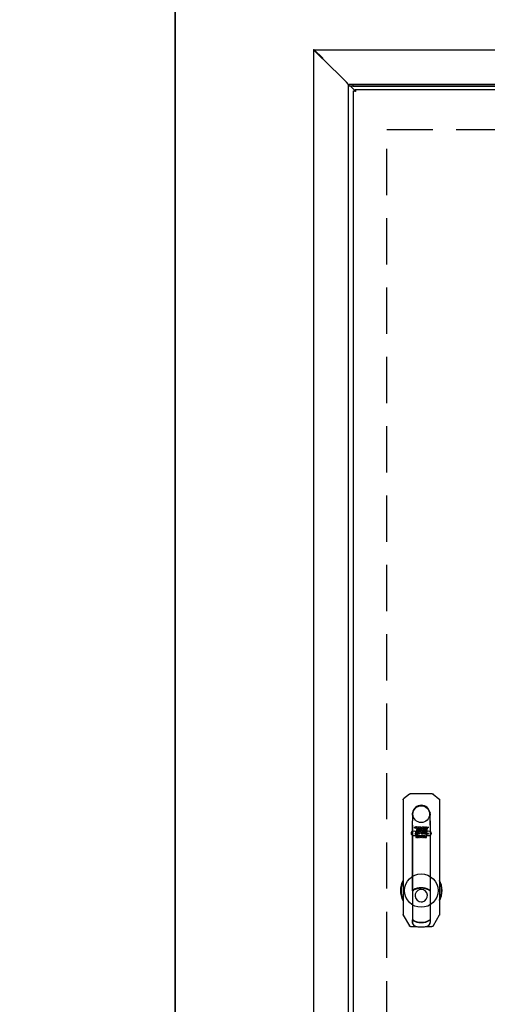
# Model space of a CAD drawing. Header units: millimetres. Extents: x 11359 to 209982, y 9392 to 44475.
# Tile 16 of 32: x 142572 to 143215, y 37261 to 38613. Entities that reach past the tile are written whole.
import ezdxf

# ---------------------------------------------------------------- set-up
doc = ezdxf.new("R2010")
doc.units = ezdxf.units.MM
doc.linetypes.add('DASHED', pattern=[19.05, 12.7, -6.35])
doc.layers.add('niedrukowalna', color=6, linetype='Continuous', plot=False)
for name, color, linetype in [('Obudowa', 7, 'Continuous'), ('Rzeczywiste światło', 1, 'Continuous'), ('stolarka', 7, 'Continuous')]:
    doc.layers.add(name, color=color, linetype=linetype)

# ---------------------------------------------------------------- blocks, each defined once
blk = doc.blocks.new('Zamek_RS_901_A')
at = {"layer": 'stolarka', "color": 0, "linetype": 'ByBlock', "lineweight": -2}
for p, q in [((-16.4, 27.6), (-24.3, 21.1)), ((15.1, 28.1), (-15.1, 28.1)), ((16.4, 27.6), (24.3, 21.1)), ((-25, 19.5), (-25, -137.9)), ((25, 19.5), (25, -137.9)), ((-12.1, 2), (-12.1, 1.4)), ((12.2, 0), (12.1, 2)), ((-12.2, -1.4), (-12.2, -9)), ((-12.2, -104.5), (-12.2, -9)), ((-12.2, -9), (-12.2, -9)), ((-12.2, -15), (-12.2, -9)), ((12.2, 0), (12.2, -1.4)), ((12.2, -9), (12.2, -1.4)), ((12.2, -9), (12.2, -104.5)), ((12.2, -15), (12.2, -9)), ((-12.2, -15), (-12.2, -104.5)), ((-9.7, -18.4), (-7.7, -17.1)), ((-8.1, -19.6), (-9.7, -18.4)), ((-8.4, -27.5), (-5.2, -19.1)), ((-7.7, -17.1), (-7.8, -17.6)), ((-7.8, -17.6), (-6, -17.6)), ((-5.2, -19.1), (-6.9, -19.1)), ((-3.2, -17.6), (-6.4, -26)), ((-6.4, -26), (-4.7, -26)), ((-5.2, -17.6), (-3.2, -17.6)), ((-4.7, -26), (-5, -27.5)), ((-4.4, -27.5), (-2.7, -17.6)), ((-2.8, -26), (-3, -27.5)), ((-2, -26), (-2.8, -26)), ((-2.7, -17.6), (-1, -17.6)), ((-2.5, -24.5), (-1.6, -19.1)), ((-2.2, -24.5), (-2.5, -24.5)), ((-1.1, -19.5), (-1.9, -24.2)), ((-1.6, -19.1), (-1.4, -19.1)), ((0.4, -19.3), (-0.6, -24.8)), ((-0.2, -25.9), (1.2, -17.6)), ((2.6, -17.6), (1.2, -25.6)), ((1.2, -17.6), (2.6, -17.6)), ((1.5, -26), (1.7, -26)), ((1.7, -26), (3.2, -17.6)), ((4.6, -17.6), (2.8, -27.5)), ((3.2, -17.6), (4.6, -17.6)), ((3.8, -25.5), (4.9, -19)), ((5.5, -23.9), (5.2, -25.6)), ((7.4, -23.9), (5.5, -23.9)), ((5.7, -22.5), (6.3, -19.4)), ((6.3, -22.5), (5.7, -22.5)), ((5.7, -25.7), (5.9, -24.5)), ((5.9, -24.5), (7.3, -24.5)), ((6.8, -19.5), (6.3, -22.5)), ((7.3, -24.5), (7, -26.1)), ((8.2, -19.5), (7.4, -23.9)), ((8.1, -26), (9.7, -26)), ((8.6, -18.4), (8.5, -18.2)), ((8.6, -18), (8.8, -17.8)), ((8.6, -18), (8.7, -17.8)), ((8.8, -18.6), (8.6, -18.4)), ((8.8, -17.8), (8.9, -17.7)), ((8.9, -18.7), (8.8, -18.6)), ((8.9, -17.7), (9.1, -17.6)), ((8.9, -17.7), (9.1, -17.7)), ((8.9, -18.5), (8.9, -17.9)), ((8.9, -17.9), (9.1, -17.9)), ((9, -18.5), (8.9, -18.5)), ((9.7, -26), (8.9, -27.5)), ((9, -17.9), (9.1, -17.9)), ((9, -18.2), (9, -17.9)), ((9.1, -18.2), (9, -18.2)), ((9.1, -18.2), (9, -18.2)), ((9, -18.2), (9, -18.5)), ((9.1, -17.6), (9.3, -17.7)), ((9.1, -17.7), (9.3, -17.7)), ((9.3, -18.5), (9.1, -18.2)), ((9.3, -18.7), (9.1, -18.7)), ((9.2, -18.2), (9.4, -18.5)), ((9.3, -17.7), (9.5, -17.8)), ((9.5, -18.5), (9.3, -18.7)), ((9.4, -18.5), (9.3, -18.5)), ((9.5, -18.6), (9.3, -18.7)), ((9.6, -18), (9.7, -18.2)), ((9.6, -18), (9.6, -18.2)), ((9.6, -18.2), (9.6, -18.4)), ((9.7, -18.2), (9.6, -18.4)), ((12.2, -15), (12.2, -104.5)), ((-5, -27.5), (-8.4, -27.5)), ((-7.3, -29.4), (-7.3, -32)), ((-7.3, -32), (-6.7, -32)), ((-6.7, -29.1), (-7, -29.1)), ((-6.7, -30.3), (-6.7, -29.1)), ((-5.6, -29.1), (-6.7, -30.3)), ((-6.7, -32), (-6.7, -31.2)), ((-6.2, -31), (-5.5, -32)), ((-6, -30.3), (-4.8, -29.1)), ((-4.7, -32), (-6, -30.3)), ((-4.8, -29.1), (-5.6, -29.1)), ((-5.5, -32), (-4.7, -32)), ((-3, -27.5), (-4.4, -27.5)), ((-4.2, -32), (-3.9, -32)), ((-2.8, -29.7), (-2.8, -32)), ((-2.3, -29.7), (-2.8, -29.7)), ((-2.8, -32), (-2.3, -32)), ((-2.3, -29.9), (-2.3, -29.7)), ((-2.3, -32), (-2.3, -30.7)), ((-1.6, -30.4), (-1.6, -29.7)), ((-0.7, -32), (-0.4, -32)), ((0.6, -29.7), (0.6, -32)), ((1.3, -29.7), (0.6, -29.7)), ((0.6, -32), (1.3, -32)), ((2.8, -27.5), (1.2, -27.5)), ((1.3, -29.9), (1.3, -29.7)), ((1.3, -32), (1.3, -30.6)), ((2.1, -30.6), (2.1, -31.7)), ((2.4, -32), (2.7, -32)), ((2.7, -32), (2.7, -30.7)), ((4.3, -30.6), (3.4, -30.6)), ((3.4, -31), (4.3, -31)), ((3.7, -32), (4, -32)), ((4.3, -31), (4.9, -31)), ((4.3, -31), (4.3, -31)), ((4.9, -31.2), (4.5, -31.2)), ((5.1, -30.5), (5.4, -30.5)), ((5.7, -32), (5.9, -32)), ((8.9, -27.5), (6.2, -27.5)), ((6.5, -31.8), (6.5, -32)), ((6.5, -32), (7.1, -32)), ((7.1, -32), (7.1, -30.5)), ((-12.2, -105.5), (-12.2, -104.6)), ((-12.2, -105.5), (-12.2, -145)), ((-5.1, -102.4), (-5.1, -102)), ((5.1, -102), (5.1, -102.4)), ((12.2, -104.6), (12.2, -105.5)), ((12.2, -105.5), (12.2, -145)), ((-24.7, -138.9), (-16.4, -153.4)), ((-12.2, -145.9), (-12.2, -145)), ((-12.2, -148.8), (-12.2, -146)), ((-12.2, -146), (-12.2, -148.8)), ((12.2, -145), (12.2, -145.9)), ((12.2, -146), (12.2, -148.8)), ((12.2, -146), (12.2, -148.8)), ((24.7, -138.9), (16.4, -153.4)), ((-14.6, -154.4), (-5.5, -154.4)), ((-12.2, -148.8), (-12.2, -148.8)), ((5.5, -154.4), (14.6, -154.4)), ((12.2, -148.8), (12.2, -148.8))]:
    blk.add_line(p, q, dxfattribs=at)
for centre, radius, start, end in [((-23, 19.5), 2, 151.1952, 159.4982), ((0, 0), 12.2, 9.5149, 170.485), ((37, 1.7), 25, 179.3063, 180.6673), ((0, -105), 28.6, 150.7622, 180), ((0, -105), 27.8, 154.2179, 180.0056), ((0, -105), 28.6, 0, 29.2378), ((0, -105), 27.8, 0.0056, 25.7821), ((0, -105), 28.6, 180, 209.2378), ((0, -105), 27.8, 180.0056, 205.7821), ((-11.7, -105.5), 0.505, 121.1542, 179.6419), ((-11.9, -104.5), 0.315, 180.7198, 191.8244), ((-5.1, -123), 18.9, 107.6851, 112.1749), ((-11.7, -105.5), 0.5, 120.7984, 179.9893), ((0, -125.2), 23.4, 59.2039, 120.7961), ((0, -125.2), 23.8, 102.3383, 120.2083), ((0, -125.3), 23.5, 61.9166, 118.0834), ((-9.1, -104), 2.04, 197.5692, 211.1881), ((0, -125.2), 24, 63.0776, 116.9224), ((-10.1, -103.5), 0.862, 203.6297, 217.4171), ((0, -125.2), 23.7, 63.0389, 116.96), ((0, -112), 8.5, 102.2546, 270), ((0, -125.2), 23.8, 77.6617, 102.3383), ((0, -112), 8.5, 90, 102.2546), ((0, -112), 8.5, 282.255, 90), ((0, -125.2), 23.8, 59.7917, 77.6617), ((9.2, -104), 1.96, 328.5232, 342.7194), ((5.1, -123), 18.9, 67.8205, 72.3195), ((11.7, -105.5), 0.505, 0.3581, 58.8458), ((11.8, -105.5), 0.48, 358.6146, 60.5977), ((11.9, -104.5), 0.318, 348.2295, 359.2263), ((0, -105), 27.8, 334.2179, 0.0056), ((0, -105), 28.6, 330.7622, 0), ((0, -112), 8.5, 270, 282.255), ((-11.7, -145), 0.505, 180.3581, 238.8458), ((-11.9, -146), 0.318, 168.2295, 179.2263), ((-5.1, -127.5), 18.9, 247.8205, 252.3195), ((-11.8, -145), 0.48, 178.6146, 240.5977), ((0, -125.2), 23.4, 239.2039, 270), ((0, -125.2), 23.8, 239.7917, 270), ((-9.2, -146.5), 1.96, 148.5232, 162.7194), ((0, -125.2), 23.5, 241.9151, 270.0015), ((0, -125.2), 23.4, 270, 300.7961), ((0, -125.2), 23.8, 270, 300.2083), ((0, -125.2), 23.5, 269.9984, 298.0849), ((5.1, -127.5), 18.9, 287.6851, 292.1749), ((9.1, -146.5), 2.04, 17.5692, 31.1881), ((11.7, -145), 0.505, 301.1542, 359.6419), ((11.7, -145), 0.5, 300.7984, 359.9893), ((11.9, -146), 0.315, 0.7198, 11.8244), ((-7.3, -148.8), 5, 179.9912, 251.279), ((-7.2, -148.8), 5, 180.003, 251.2356), ((0, -127.5), 27.5, 251.2405, 270), ((0, -127.5), 27.5, 251.2392, 251.2405), ((-4.2, -153.9), 0.8, 241.7786, 260.8786), ((0, -127.5), 27.5, 270, 288.7595), ((4.2, -153.9), 0.8, 279.1214, 298.2235), ((7.2, -148.8), 5, 288.7645, 359.9969), ((7.3, -148.8), 5, 288.7214, 0.0085), ((0, -127.5), 27.5, 288.7595, 288.7608)]:
    blk.add_arc(centre, radius, start, end, dxfattribs=at)
blk.add_ellipse((10.8, -103.9), major_axis=(0.091, 0.178), ratio=0.063366, start_param=3.159079, end_param=4.745735, dxfattribs=at)
for points, weights in [([(-16.4, 27.6), (-16, 27.9), (-15.6, 28.1), (-15.1, 28.1)], [1, 0.960874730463, 0.960874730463, 1]), ([(15.1, 28.1), (15.6, 28.1), (16, 27.9), (16.4, 27.6)], [1, 0.960874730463, 0.960874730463, 1]), ([(-25, 19.5), (-25, 20.1), (-24.7, 20.7), (-24.3, 21.1)], [1, 0.936197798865, 0.936197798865, 1]), ([(24.3, 21.1), (24.3, 21), (24.4, 21), (24.5, 20.9)], [1, 0.990678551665, 0.982718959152, 0.97612122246]), ([(24.5, 20.9), (24.8, 20.5), (25, 20), (25, 19.5)], [0.971598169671, 0.9382933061, 0.947760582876, 1]), ([(-24.7, -138.9), (-24.9, -138.6), (-25, -138.3), (-25, -137.9)], [1, 0.97743761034, 0.97743761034, 1]), ([(25, -137.9), (25, -138.3), (24.9, -138.6), (24.7, -138.9)], [1, 0.97743761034, 0.97743761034, 1]), ([(-14.6, -154.4), (-15.4, -154.4), (-16, -154.1), (-16.4, -153.4)], [1, 0.910396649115, 0.910396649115, 1]), ([(16.4, -153.4), (16, -154.1), (15.4, -154.4), (14.6, -154.4)], [1, 0.910396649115, 0.910396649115, 1])]:
    blk.add_rational_spline(points, weights, degree=3, dxfattribs=at)
for points, degree, knots in [([(-12.2, -1.4), (-12.2, -1.3), (-12.2, -1.1), (-12.2, -0.7), (-12.2, 0), (-12.1, 0.7), (-12.1, 1.1), (-12.1, 1.3), (-12.1, 1.4)], 3, [0, 0, 0, 0, 0.122126, 0.251145, 0.500202, 0.749401, 0.878253, 1, 1, 1, 1]), ([(12.2, -1.4), (12.2, -1.4), (12.2, -1.3), (12.2, -1.2), (12.2, -1.1), (12.2, -1), (12.2, -0.9), (12.2, -0.7), (12.2, -0.4), (12.2, 0), (12.1, 0.4), (12.1, 0.7), (12.1, 1), (12.1, 1.2), (12.1, 1.4), (12.1, 1.4)], 3, [0, 0, 0, 0, 0.042045, 0.083746, 0.125286, 0.166846, 0.208609, 0.250755, 0.37544, 0.500264, 0.625213, 0.749917, 0.833576, 0.916442, 1, 1, 1, 1]), ([(-6, -17.6), (-6.2, -17.6), (-6.5, -17.7), (-7, -17.9), (-7.2, -18), (-7.6, -18.4), (-7.7, -18.6), (-8, -19.1), (-8, -19.3), (-8.1, -19.6)], 3, [0, 0, 0, 0, 0.25, 0.25, 0.5, 0.5, 0.75, 0.75, 1, 1, 1, 1]), ([(-6.9, -19.1), (-6.9, -18.9), (-6.8, -18.7), (-6.6, -18.4), (-6.5, -18.2), (-6.2, -17.9), (-6, -17.8), (-5.6, -17.6), (-5.4, -17.6), (-5.2, -17.6)], 3, [0, 0, 0, 0, 0.25, 0.25, 0.5, 0.5, 0.75, 0.75, 1, 1, 1, 1]), ([(-1.9, -24.2), (-1.9, -24.3), (-2, -24.4), (-2.1, -24.5), (-2.2, -24.5)], 2, [0, 0, 0, 0.5, 0.5, 1, 1, 1]), ([(-0.6, -24.8), (-0.7, -25.1), (-0.8, -25.4), (-1.3, -25.9), (-1.7, -26), (-2, -26)], 3, [0, 0, 0, 0, 0.5, 0.5, 1, 1, 1, 1]), ([(-1.4, -19.1), (-1.2, -19.1), (-1.1, -19.2), (-1, -19.3), (-1.1, -19.5)], 2, [0, 0, 0, 0.5, 0.5, 1, 1, 1]), ([(-1, -17.6), (-0.8, -17.6), (-0.6, -17.7), (-0.2, -17.8), (-0.1, -18), (0.2, -18.3), (0.3, -18.5), (0.4, -18.9), (0.4, -19.1), (0.4, -19.3)], 3, [0, 0, 0, 0, 0.25, 0.25, 0.5, 0.5, 0.75, 0.75, 1, 1, 1, 1]), ([(1.2, -27.5), (1, -27.5), (0.8, -27.4), (0.4, -27.3), (0.2, -27.1), (0, -26.8), (-0.1, -26.6), (-0.2, -26.3), (-0.2, -26.1), (-0.2, -25.9)], 3, [0, 0, 0, 0, 0.25, 0.25, 0.5, 0.5, 0.75, 0.75, 1, 1, 1, 1]), ([(1.2, -25.6), (1.2, -25.7), (1.2, -25.8), (1.3, -25.9), (1.4, -26), (1.5, -26)], 3, [0, 0, 0, 0, 0.5, 0.5, 1, 1, 1, 1]), ([(5.4, -27.5), (5.2, -27.5), (4.9, -27.4), (4.5, -27.2), (4.3, -27.1), (4, -26.7), (3.9, -26.5), (3.7, -26), (3.7, -25.8), (3.8, -25.5)], 3, [0, 0, 0, 0, 0.25, 0.25, 0.5, 0.5, 0.75, 0.75, 1, 1, 1, 1]), ([(4.9, -19), (4.9, -18.8), (5, -18.6), (5.2, -18.3), (5.3, -18.1), (5.6, -17.9), (5.8, -17.8), (6.2, -17.6), (6.4, -17.6), (6.6, -17.6)], 3, [0, 0, 0, 0, 0.25, 0.25, 0.5, 0.5, 0.75, 0.75, 1, 1, 1, 1]), ([(5.2, -25.6), (5.1, -25.8), (5.2, -26), (5.5, -26), (5.7, -25.9), (5.7, -25.7)], 3, [0, 0, 0, 0, 0.5, 0.5, 1, 1, 1, 1]), ([(7, -26.1), (6.9, -26.5), (6.7, -26.9), (6.2, -27.3), (5.8, -27.5), (5.4, -27.5)], 3, [0, 0, 0, 0, 0.5, 0.5, 1, 1, 1, 1]), ([(6.2, -27.5), (6.6, -27.5), (7.1, -27.3), (7.7, -26.8), (8, -26.4), (8.1, -26)], 3, [0, 0, 0, 0, 0.5, 0.5, 1, 1, 1, 1]), ([(6.3, -19.4), (6.3, -19.2), (6.4, -19.2), (6.5, -19.1), (6.6, -19.1), (6.7, -19.2), (6.8, -19.2), (6.8, -19.3), (6.8, -19.5)], 2, [0, 0, 0, 0.25, 0.25, 0.5, 0.5, 0.75, 0.75, 1, 1, 1]), ([(6.6, -17.6), (6.8, -17.6), (7, -17.7), (7.5, -17.9), (7.6, -18), (8, -18.4), (8.1, -18.6), (8.2, -19.1), (8.2, -19.3), (8.2, -19.5)], 3, [0, 0, 0, 0, 0.25, 0.25, 0.5, 0.5, 0.75, 0.75, 1, 1, 1, 1]), ([(-7, -29.1), (-7.1, -29.1), (-7.2, -29.2), (-7.2, -29.2), (-7.3, -29.3), (-7.3, -29.3), (-7.3, -29.4)], 2, [0, 0, 0, 0.5, 0.5, 0.75, 0.75, 1, 1, 1]), ([(-6.7, -31.2), (-6.7, -31.1), (-6.6, -31), (-6.6, -30.9), (-6.5, -30.9), (-6.4, -30.9), (-6.3, -30.9), (-6.2, -30.9), (-6.2, -31)], 2, [0, 0, 0, 0.25, 0.25, 0.5, 0.5, 0.75, 0.75, 1, 1, 1]), ([(-4, -29.7), (-4.5, -29.7), (-4.8, -30), (-5.1, -30.3), (-5.1, -30.8)], 2, [0, 0, 0, 0.5, 0.5, 1, 1, 1]), ([(-2.9, -30.8), (-2.9, -30.3), (-3.2, -30), (-3.5, -29.7), (-4, -29.7)], 2, [0, 0, 0, 0.5, 0.5, 1, 1, 1]), ([(-2.3, -30.7), (-2.3, -30.5), (-2.1, -30.4), (-2, -30.3), (-1.9, -30.3)], 2, [0, 0, 0, 0.5, 0.5, 1, 1, 1]), ([(-0.5, -29.7), (-1, -29.7), (-1.3, -30), (-1.6, -30.3), (-1.6, -30.8)], 2, [0, 0, 0, 0.5, 0.5, 1, 1, 1]), ([(0.6, -30.8), (0.6, -30.3), (0.3, -30), (0, -29.7), (-0.5, -29.7)], 2, [0, 0, 0, 0.5, 0.5, 1, 1, 1]), ([(1.3, -30.6), (1.3, -30.4), (1.4, -30.3), (1.5, -30.2), (1.7, -30.2)], 2, [0, 0, 0, 0.5, 0.5, 1, 1, 1]), ([(1.7, -30.2), (1.9, -30.2), (2, -30.3), (2, -30.4), (2, -30.4), (2.1, -30.5), (2.1, -30.6)], 2, [0, 0, 0, 0.5, 0.5, 0.75, 0.75, 1, 1, 1]), ([(2.1, -31.7), (2.1, -31.8), (2.1, -31.9), (2.2, -32), (2.4, -32)], 2, [0, 0, 0, 0.5, 0.5, 1, 1, 1]), ([(3.9, -29.7), (3.4, -29.7), (3.1, -30), (2.8, -30.3), (2.8, -30.8)], 2, [0, 0, 0, 0.5, 0.5, 1, 1, 1]), ([(5, -30.8), (5, -30.3), (4.7, -30), (4.4, -29.7), (3.9, -29.7)], 2, [0, 0, 0, 0.5, 0.5, 1, 1, 1]), ([(4, -32), (4.4, -32), (4.6, -31.7), (4.8, -31.5), (4.9, -31.2)], 2, [0, 0, 0, 0.5, 0.5, 1, 1, 1]), ([(4.5, -31.2), (4.4, -31.2), (4.3, -31.2), (4.3, -31.3), (4.2, -31.3)], 2, [0, 0, 0, 0.5, 0.5, 1, 1, 1]), ([(5, -31.3), (5, -31.6), (5.2, -31.8), (5.4, -32), (5.7, -32)], 2, [0, 0, 0, 0.5, 0.5, 1, 1, 1]), ([(5.4, -30.5), (5.5, -30.5), (5.6, -30.5), (5.7, -30.4), (5.7, -30.3)], 2, [0, 0, 0, 0.5, 0.5, 1, 1, 1]), ([(5.9, -32), (6.1, -32), (6.2, -31.9), (6.4, -31.9), (6.5, -31.8)], 2, [0, 0, 0, 0.5, 0.5, 1, 1, 1]), ([(-11.9, -104.7), (-12, -104.7), (-12, -104.8), (-12.1, -104.8), (-12.1, -104.7), (-12.2, -104.7), (-12.2, -104.7), (-12.2, -104.6), (-12.2, -104.6)], 2, [0, 0, 0, 0.25, 0.25, 0.5, 0.5, 0.75, 0.75, 1, 1, 1]), ([(-12, -105.1), (-12, -105.1), (-12, -105.1), (-12, -105.1), (-12, -105.1), (-11.9, -105.1), (-11.9, -105), (-11.8, -105), (-11.8, -105), (-11.7, -104.9), (-11.6, -104.9), (-11.4, -104.8), (-11.2, -104.7), (-11.1, -104.6), (-11.1, -104.6)], 3, [0, 0, 0, 0, 0.06246, 0.123382, 0.183537, 0.243725, 0.304745, 0.367362, 0.432288, 0.500158, 0.623595, 0.745818, 0.870214, 1, 1, 1, 1]), ([(11.1, -104.6), (11.1, -104.6), (11.2, -104.6), (11.3, -104.7), (11.4, -104.8), (11.4, -104.8), (11.5, -104.9), (11.6, -104.9), (11.7, -105), (11.8, -105), (11.9, -105.1), (12, -105.1), (12, -105.1), (12, -105.1)], 3, [0, 0, 0, 0, 0.074769, 0.147387, 0.218408, 0.288423, 0.35805, 0.427916, 0.498642, 0.631828, 0.755739, 0.876319, 1, 1, 1, 1]), ([(12.2, -104.6), (12.2, -104.6), (12.2, -104.7), (12.2, -104.7), (12.1, -104.7), (12.1, -104.8), (12, -104.8), (12, -104.7), (11.9, -104.7)], 2, [0, 0, 0, 0.25, 0.25, 0.5, 0.5, 0.75, 0.75, 1, 1, 1]), ([(-12.2, -145.9), (-12.2, -145.9), (-12.2, -145.8), (-12.2, -145.8), (-12.1, -145.8), (-12.1, -145.7), (-12, -145.7), (-12, -145.8), (-11.9, -145.8)], 2, [0, 0, 0, 0.25, 0.25, 0.5, 0.5, 0.75, 0.75, 1, 1, 1]), ([(-11.1, -145.9), (-11.1, -145.9), (-11.2, -145.9), (-11.3, -145.8), (-11.4, -145.7), (-11.4, -145.7), (-11.5, -145.6), (-11.6, -145.6), (-11.7, -145.5), (-11.8, -145.5), (-11.9, -145.4), (-12, -145.4), (-12, -145.4), (-12, -145.4)], 3, [0, 0, 0, 0, 0.074769, 0.147387, 0.218408, 0.288423, 0.35805, 0.427916, 0.498642, 0.631828, 0.755739, 0.876319, 1, 1, 1, 1]), ([(12, -145.4), (12, -145.4), (12, -145.4), (12, -145.4), (12, -145.4), (11.9, -145.4), (11.9, -145.5), (11.8, -145.5), (11.8, -145.5), (11.7, -145.6), (11.6, -145.6), (11.4, -145.7), (11.2, -145.8), (11.1, -145.9), (11.1, -145.9)], 3, [0, 0, 0, 0, 0.06246, 0.123382, 0.183537, 0.243725, 0.304745, 0.367362, 0.432288, 0.500158, 0.623595, 0.745818, 0.870214, 1, 1, 1, 1]), ([(11.9, -145.8), (12, -145.8), (12, -145.7), (12.1, -145.7), (12.1, -145.8), (12.2, -145.8), (12.2, -145.8), (12.2, -145.9), (12.2, -145.9)], 2, [0, 0, 0, 0.25, 0.25, 0.5, 0.5, 0.75, 0.75, 1, 1, 1])]:
    blk.add_open_spline(points, degree=degree, knots=knots, dxfattribs=at)
for points, degree in [([(8.5, -18.2), (8.5, -18.1), (8.6, -18), (8.6, -18)], 3), ([(8.6, -18.2), (8.6, -18.1), (8.6, -18)], 2), ([(8.6, -18.4), (8.6, -18.3), (8.6, -18.2)], 2), ([(8.7, -18.6), (8.7, -18.5), (8.6, -18.5), (8.6, -18.4)], 3), ([(8.7, -17.8), (8.8, -17.7), (8.8, -17.7), (8.9, -17.7)], 3), ([(8.9, -18.7), (8.8, -18.7), (8.8, -18.6), (8.7, -18.6)], 3), ([(9.1, -18.7), (9, -18.7), (8.9, -18.7)], 2), ([(9.1, -18.8), (9, -18.8), (9, -18.7), (8.9, -18.7)], 3), ([(9.1, -17.9), (9.2, -17.9), (9.2, -18)], 2), ([(9.1, -17.9), (9.2, -17.9), (9.3, -17.9), (9.3, -17.9)], 3), ([(9.3, -18.1), (9.2, -18.2), (9.1, -18.2)], 2), ([(9.3, -18.7), (9.3, -18.7), (9.2, -18.8), (9.1, -18.8)], 3), ([(9.2, -18), (9.3, -18), (9.3, -18)], 2), ([(9.4, -18.2), (9.3, -18.2), (9.3, -18.2), (9.2, -18.2)], 3), ([(9.3, -17.7), (9.4, -17.7), (9.5, -17.7), (9.5, -17.8)], 3), ([(9.3, -17.9), (9.4, -17.9), (9.4, -18), (9.4, -18)], 3), ([(9.3, -18), (9.3, -18.1), (9.3, -18.1)], 2), ([(9.4, -18), (9.4, -18.1), (9.4, -18.1), (9.4, -18.2)], 3), ([(9.5, -17.8), (9.5, -17.9), (9.6, -18)], 2), ([(9.5, -17.8), (9.6, -17.8), (9.6, -17.9), (9.6, -18)], 3), ([(9.6, -18.4), (9.5, -18.5), (9.5, -18.5)], 2), ([(9.6, -18.4), (9.6, -18.5), (9.6, -18.5), (9.5, -18.6)], 3), ([(-5.1, -30.8), (-5.1, -31.4), (-4.8, -31.9), (-4.2, -32)], 3), ([(-4.5, -30.8), (-4.5, -30.6), (-4.4, -30.2), (-4, -30.2)], 3), ([(-4, -31.5), (-4.4, -31.5), (-4.5, -31.1), (-4.5, -30.8)], 3), ([(-4, -30.2), (-3.7, -30.2), (-3.5, -30.6), (-3.5, -30.8)], 3), ([(-3.5, -30.8), (-3.5, -31.1), (-3.7, -31.5), (-4, -31.5)], 3), ([(-3.9, -32), (-3.3, -31.9), (-2.9, -31.4), (-2.9, -30.8)], 3), ([(-1.7, -29.7), (-2, -29.7), (-2.3, -29.9)], 2), ([(-1.9, -30.3), (-1.7, -30.3), (-1.6, -30.4)], 2), ([(-1.6, -29.7), (-1.6, -29.7), (-1.6, -29.7), (-1.7, -29.7)], 3), ([(-1.6, -30.8), (-1.6, -31.4), (-1.3, -31.9), (-0.7, -32)], 3), ([(-1, -30.8), (-1, -30.6), (-0.9, -30.2), (-0.5, -30.2)], 3), ([(-0.5, -31.5), (-0.9, -31.5), (-1, -31.1), (-1, -30.8)], 3), ([(-0.5, -30.2), (-0.2, -30.2), (0, -30.6), (0, -30.8)], 3), ([(0, -30.8), (0, -31.1), (-0.2, -31.5), (-0.5, -31.5)], 3), ([(-0.4, -32), (0.2, -31.9), (0.6, -31.4), (0.6, -30.8)], 3), ([(1.9, -29.7), (1.5, -29.7), (1.3, -29.9)], 2), ([(2.7, -30.7), (2.7, -30), (2.3, -29.7), (1.9, -29.7)], 3), ([(2.8, -30.8), (2.8, -31.4), (3.1, -31.9), (3.7, -32)], 3), ([(3.4, -30.6), (3.5, -30.2), (3.9, -30.2)], 2), ([(3.9, -31.5), (3.5, -31.5), (3.4, -31.3), (3.4, -31)], 3), ([(3.9, -30.2), (4.2, -30.2), (4.3, -30.6)], 2), ([(4.2, -31.3), (4.1, -31.5), (3.9, -31.5)], 2), ([(4.9, -31), (5, -30.9), (5, -30.9), (5, -30.8)], 3), ([(6.5, -30.4), (6.5, -30.7), (5, -30.4), (5, -31.3)], 3), ([(7.1, -30.5), (7.1, -29.4), (5.1, -29.3), (5.1, -30.5)], 3), ([(5.6, -31.3), (5.6, -30.9), (6.4, -31), (6.5, -30.8)], 3), ([(6.4, -31.5), (6.1, -31.7), (5.6, -31.7), (5.6, -31.3)], 3), ([(5.7, -30.3), (5.9, -30), (6.5, -30.1), (6.5, -30.4)], 3), ([(6.5, -30.8), (6.5, -31), (6.5, -31.3), (6.4, -31.5)], 3)]:
    blk.add_open_spline(points, degree=degree, dxfattribs=at)
blk = doc.blocks.new('D_1900x900_1s_p_zal_gor_dol_front_WA2-03-500-0012-31-RAL-04')
blk.add_point((-550, 2100))
at = {"layer": 'niedrukowalna', "linetype": 'Continuous'}
for centre, radius in [((-402.5, 1050), 11.5), ((-412.5, 1023.5), 3.5), ((-392.5, 1023.5), 3.5), ((-402.5, 945), 23)]:
    blk.add_circle(centre, radius, dxfattribs=at)
at = {"layer": 'Rzeczywiste światło', "linetype": 'DASHED', "ltscale": 5}
blk.add_lwpolyline([(-450, 90.5), (-450, 1990.5), (450, 1990.5), (450, 90.5)], close=True, dxfattribs=at)
at = {"layer": 'stolarka', "color": 0, "linetype": 'Continuous'}
for p, q in [((-550, 0.5), (-550, 2099.5)), ((-538.7, 2088.2), (-550, 2099.5)), ((-550, 2099.5), (-549.5, 2099.5)), ((-549.5, 2100), (549.5, 2100)), ((-538.2, 2088.7), (-549.5, 2100)), ((-549.5, 2100), (-549.5, 2099.5)), ((-538.2, 2088.2), (-549.5, 2099.5)), ((-538.2, 2088.2), (-549.5, 2099.5)), ((-538, 2088), (-538.7, 2088.2)), ((-538.7, 2088.2), (-538.2, 2088.2)), ((-538, 2088), (-538.2, 2088.7)), ((-538.2, 2088.7), (-538.2, 2088.2)), ((-505.3, 2055.3), (-538, 2088)), ((-505.3, 2055.3), (-538, 2088)), ((-502.5, 2052.5), (-505.3, 2055.3)), ((-502.5, 2052.5), (-505.3, 2055.3)), ((-502.5, 47.5), (-502.5, 2052.5)), ((-501.7, 2051.7), (-502.5, 2052.5)), ((-502.5, 2052.5), (-501.5, 2052.5)), ((-501.7, 2051.7), (-502.5, 2052.5)), ((-501.5, 2051.5), (-501.7, 2051.7)), ((-501.5, 2051.5), (-501.7, 2051.7)), ((501.5, 2052.5), (-501.5, 2052.5)), ((-501.5, 2052.5), (-501.5, 2052.5)), ((-501.5, 2052.5), (-501.5, 2052.1)), ((-501.5, 2050.1), (-501.5, 2052.1)), ((-501.5, 2052.1), (-496.5, 2051.6)), ((-496.5, 2049.6), (-501.5, 2050.1)), ((-493.5, 2043.5), (-499.9, 2049.9)), ((-493.5, 2043.5), (-499.9, 2049.9)), ((496.5, 2051.6), (-496.5, 2051.6)), ((-496.5, 2051.6), (-496.5, 2049.6)), ((496.5, 2049.6), (-496.5, 2049.6)), ((-495.5, 56.5), (-495.5, 2043.5)), ((-495.5, 2043.5), (-493.5, 2043.5)), ((-493.5, 2045.5), (493.5, 2045.5)), ((-493.5, 2045.5), (-493.5, 2043.5))]:
    blk.add_line(p, q, dxfattribs=at)
for points in [[(-492.7, 2042.7), (-493.1, 2042.8), (-493.4, 2042.8), (-494.1, 2043), (-494.4, 2043), (-494.9, 2043.2), (-495.2, 2043.2), (-495.4, 2043.4), (-495.5, 2043.4), (-495.5, 2043.5)], [(-493.5, 2045.5), (-493.4, 2045.5), (-493.4, 2045.4), (-493.2, 2045.1), (-493.2, 2044.9), (-493, 2044.4), (-493, 2044.1), (-492.9, 2043.4), (-492.8, 2043.1), (-492.7, 2042.7)], [(-492.7, 2042.7), (-492.8, 2042.8), (-492.9, 2042.8), (-493.1, 2043), (-493.2, 2043), (-493.3, 2043.2), (-493.4, 2043.2), (-493.5, 2043.4), (-493.5, 2043.4), (-493.5, 2043.5)], [(-493.5, 2043.5), (-493.4, 2043.5), (-493.4, 2043.5), (-493.2, 2043.4), (-493.2, 2043.3), (-493, 2043.2), (-493, 2043.1), (-492.9, 2042.9), (-492.8, 2042.8), (-492.7, 2042.7)]]:
    blk.add_open_spline(points, degree=3, knots=[0, 0, 0, 0, 0.25, 0.25, 0.5, 0.5, 0.75, 0.75, 1, 1, 1, 1], dxfattribs=at)
at = {"layer": 'stolarka', "color": 0}
blk.add_blockref('Zamek_RS_901_A', (-402.5, 1050), dxfattribs=at)

msp = doc.modelspace()

# ---------------------------------------------------------------- linework, layer by layer
at = {"elevation": -31956992}
msp.add_lwpolyline([(140275.9, 39361.9), (142785.8, 39361.9), (142785.8, 36361.9), (140275.9, 36361.9)], close=True, dxfattribs=at)
at = {"layer": 'Obudowa', "elevation": 530767872}
msp.add_lwpolyline([(149945.8, 39361.9), (149945.8, 39361.9), (149945.8, 36361.9), (142785.8, 36361.9), (142785.8, 39361.9), (149945.8, 39361.9)], dxfattribs=at)

# ---------------------------------------------------------------- block references
msp.add_blockref('D_1900x900_1s_p_zal_gor_dol_front_WA2-03-500-0012-31-RAL-04', (143526.3, 36472.1, -31956992))

doc.saveas('drawing.dxf')
